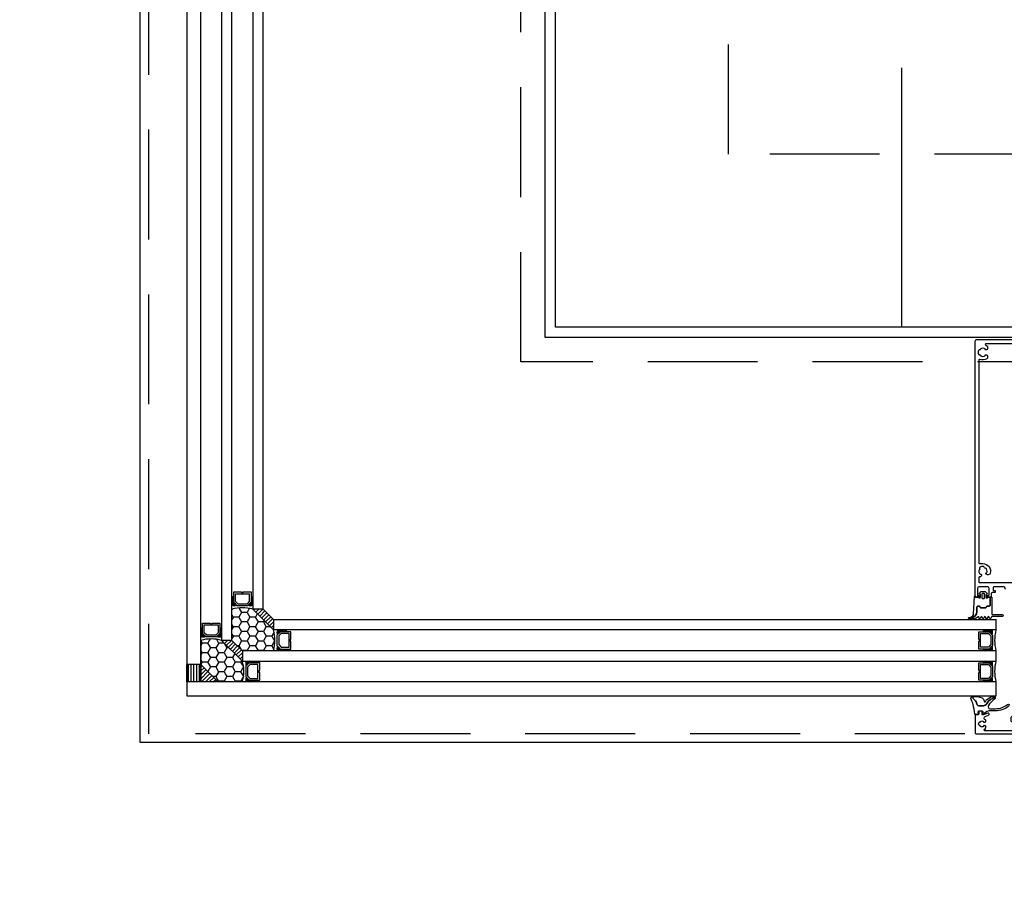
# Model space of a CAD drawing. Header units: millimetres. Extents: x 247761 to 294611, y 172579 to 236863.
# Tile 3 of 256: x 249651 to 250220, y 174532 to 175033. Entities that reach past the tile are written whole.
import ezdxf

# ---------------------------------------------------------------- set-up
doc = ezdxf.new("R2010")
doc.units = ezdxf.units.MM
doc.linetypes.add('CK_Čerchovaná 50', pattern=[6, 3, -1.5, 0, -1.5])
doc.linetypes.add('ČÁRKOVANÁ', pattern=[19.05, 12.7, -6.35])
for name, color, linetype in [('FASÁDA DETAILNÍ', 4, 'Continuous'), ('KOTY 50', 7, 'Continuous'), ('NOVA', 240, 'Continuous'), ('TENKA', 4, 'Continuous')]:
    doc.layers.add(name, color=color, linetype=linetype)
doc.styles.add('CS-ROMANS', font='romans.shx', dxfattribs={"width": 0.75, "oblique": 5})
doc.dimstyles.new('A_KÓTA_50', dxfattribs={"dimtxt": 110, "dimasz": 2, "dimexe": 100, "dimexo": 1500, "dimgap": 40, "dimtad": 1, "dimrnd": 1, "dimdsep": 46, "dimtxsty": 'CS-ROMANS', "dimblk": 'KOT_CARA20', "dimcen": 45, "dimse1": 1, "dimse2": 1, "dimclrd": 256, "dimclre": 256, "dimclrt": 256, "dimadec": 0, "dimazin": 0, "dimtfac": 1, "dimtix": 1, "dimtmove": 2, "dimatfit": 3, "dimldrblk": 'OBLIQUE', "dimfxl": 0, "dimtolj": 1, "dimarcsym": 0})
pattern_1 = [(225, (17492.3729, -50676.042), (1.122532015, -1.122532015), [])]

# ---------------------------------------------------------------- blocks, each defined once
blk = doc.blocks.new('433270')
blk.add_lwpolyline([(1, 0, 0.414364), (0, -1), (0, -1.4, 0.255924), (0.23, -1.83, -0.547723), (0.23, -3.17, 0.255924), (0, -3.6), (0, -14.6, 0.414214), (0.3, -14.9), (1.2, -14.9, 0.414214), (1.7, -14.4), (1.7, -10.3, -0.414214), (2, -10), (6, -10, 0.414248), (7, -9), (7, -7.7, 0.414179), (6.5, -7.2), (5.7, -7.2, 0.414232), (5.4, -7.5), (5.4, -8.2, -0.414198), (5.1, -8.5), (2.8, -8.5, -0.414204), (1.8, -7.5), (1.8, -4.49, -0.147432), (1.97, -3.94, 0.147461), (2.4, -2.5), (2.4, -2.3, -0.414214), (2.9, -1.8), (21.87, -1.8, -0.668178), (22.22, -2.65), (22.16, -2.72, 1), (21.59, -3.29), (21.52, -3.35, 0.198912), (21.38, -3.71), (21.38, -4.05, 0.414214), (22.08, -4.75), (22.38, -4.75, 0.576988), (22.64, -4.3, -0.311246), (24.56, -4.3, 0.576988), (24.82, -4.75), (25.3, -4.75, -0.260065), (25.3, -6.65), (24.82, -6.65, 0.576988), (24.56, -7.1, -0.311246), (22.64, -7.1, 0.576988), (22.38, -6.65), (22.08, -6.65, 0.414214), (21.38, -7.35), (21.38, -7.61, 0.267949), (21.63, -8.04), (21.89, -8.2, -0.637047), (21.73, -10), (19.83, -10.7, 0.315299), (19.5, -11.17), (19.5, -11.49, 0.520567), (20.17, -11.96), (22.83, -10.99, -0.520567), (23.5, -11.46), (23.5, -12.5, 0.414062), (24, -13), (25, -13, 0.414186), (25.5, -12.5), (25.5, -11.5, -0.414182), (26, -11), (27, -11, 0.414214), (27.5, -10.5), (27.5, -0.5, 0.414214), (27, 0), (1, 0)], format="xyb", close=True)
blk = doc.blocks.new('284325')
for points in [[(0.84, -5.23, -0.560316), (0.94, -4.73), (1.94, -4.36, 0.3153), (2.14, -4.08), (2.14, -1.89, 0.451558), (1.8, -1.59), (0.9, -1.7, -0.399586), (0.57, -1.46), (0.3, -0.07, -0.415977), (0.53, 0.29, 0.024107), (6.15, 1.24, 0.076636), (8.99, 2.34, -0.577615), (10.79, 1.3), (10.02, 1.37, 0.283171), (9.08, 0.9, -0.168429), (7.07, -0.74), (5.9, -1.16, 0.315302), (5.24, -2.1), (5.24, -4.21, 0.269719), (6.76, -6.82, -0.194797), (10.18, -11.53, -0.342663), (9.17, -11.17, 0.119207), (5.43, -7.59, 0.578571), (3.63, -8.62), (3.63, -11.77, 0.176415), (6.16, -18.72, -1), (5.24, -19.49, -0.176415), (2.43, -11.77), (2.43, -8.89, 0.208286), (0.84, -5.23)], [(8.95, -6.65), (10.32, -8.78, -0.134555), (10.79, -10.63, -0.339795), (10.19, -11.53, 0.194788), (6.76, -6.81, -0.269736), (5.25, -4.21), (5.25, -2.1, -0.315302), (5.9, -1.17), (7.07, -0.74, 0.168429), (9.09, 0.89, -0.283167), (10.01, 1.36), (10.79, 1.29), (10.79, -0.74, -0.070852), (10.71, -1.3), (9.95, -3.93, -0.241839), (9.08, -4.83), (7.93, -5.22, 0.836024), (8.08, -6.19), (8.11, -6.19, -0.255349), (8.95, -6.65)]]:
    blk.add_lwpolyline(points, format="xyb", close=True)
blk = doc.blocks.new('284336')
for points in [[(-0.7, -9.6), (-10, -9.6, 0.414511), (-10.51, -10.11), (-10.51, -15.51, -1), (-11.69, -15.51), (-11.69, -9.6), (-12.69, -8.95, -0.668884), (-12.6, -8.23), (-11.99, -8.01, 0.766384), (-11.99, -7.21), (-12.6, -6.99, -0.76831), (-12.6, -6.23), (-11.99, -6.01, 0.766384), (-11.99, -5.21), (-12.6, -4.99, -0.76831), (-12.6, -4.23), (-11.99, -4.01, 0.766384), (-11.99, -3.21), (-12.6, -2.99, -0.877523), (-12.5, -2.22), (-12.1, -2.22, 0.698129), (-11.83, -1.5, -0.220231), (-12.89, 0.78), (-12.89, 3.45, -0.157143), (-12.82, 3.68), (-12.69, 3.42, -0.067482), (-12.48, 2.53, 0.393136), (-8.66, -1.02), (-6.1, -1.02, -0.414214), (-5.61, -1.51), (-5.61, -2.22, -0.267949), (-5.85, -2.65), (-6.35, -2.93, 0.267949), (-6.61, -3.38), (-6.61, -5.84, 0.267949), (-6.35, -6.29), (-5.85, -6.57, -0.267949), (-5.61, -7), (-5.61, -8.11, 0.414215), (-5.1, -8.62), (-0.41, -8.62), (-0.41, -9.31, -0.414212), (-0.7, -9.6)], [(-0.41, 0), (-0.41, -2, 0.990243), (-0.4, -3.02), (0.9, -3.02, 0.414214), (1.21, -2.71), (1.21, -2.61, -0.668123), (1.71, -2.4), (2.75, -3.45, -0.199004), (2.89, -3.79), (2.89, -5.43, -0.199038), (2.75, -5.77), (1.71, -6.82, -0.668191), (1.21, -6.61), (1.21, -6.51, 0.414214), (0.9, -6.2), (-0.4, -6.2, 0.990269), (-0.41, -7.22), (-0.41, -8.6), (-5.1, -8.6, -0.414215), (-5.59, -8.11), (-5.59, -7, 0.267949), (-5.84, -6.56), (-6.34, -6.27, -0.267949), (-6.59, -5.84), (-6.59, -3.38, -0.267949), (-6.34, -2.95), (-5.84, -2.66, 0.267949), (-5.59, -2.22), (-5.59, -1.51, 0.414214), (-6.1, -1), (-8.66, -1, -0.393156), (-12.46, 2.53, 0.067572), (-12.67, 3.43), (-12.8, 3.7, -0.637545), (-12.12, 3.53), (-11.92, 2.53, 0.344315), (-10.06, 0.91), (0, 0.38, -0.406913), (0.39, 0), (-0.41, 0)], [(1.7, -4.31, 0.414235), (1.2, -3.81), (-0.7, -3.81, 0.414214), (-1.2, -4.31), (-1.2, -4.91, 0.414214), (-0.7, -5.41), (1.2, -5.41, 0.414235), (1.7, -4.91), (1.7, -4.31)]]:
    blk.add_lwpolyline(points, format="xyb", close=True)
blk = doc.blocks.new('A$C69D17D4D')
at = {"layer": 'FASÁDA DETAILNÍ'}
h = blk.add_hatch(dxfattribs=at)
h.set_pattern_fill('HONEY', color=256, angle=180)
h.set_pattern_definition([(180, (17510.3736, -50694.042), (-4.7625, -2.74963), [3.175, -6.35]), (300, (17510.3736, -50694.042), (4.76249943, -2.74963099), [3.175, -6.35]), (240, (17510.3736, -50694.042), (-5.7e-07, -5.49926099), [-6.35, 3.175])])
edge = h.paths.add_edge_path()
edge.add_line((-24865, 1297), (-24871, 1303))
edge.add_line((-24871, 1303), (-24871, 1303))
edge.add_line((-24871, 1303), (-24871, 1321))
edge.add_arc((-24865, 1299.11), 22.7, 74.6727, 105.3272, ccw=False)
edge.add_line((-24859, 1321), (-24847, 1309))
edge.add_arc((-24868.89, 1303), 22.7, -15.3272, 15.3272, ccw=False)
edge.add_line((-24847, 1297), (-24865, 1297))
h = blk.add_hatch(dxfattribs=at)
h.set_pattern_fill('ANSI31', color=256, scale=0.5, angle=180)
h.set_pattern_definition([(225, (17510.3736, -50694.042), (1.122532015, -1.122532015), [])])
h.paths.add_polyline_path([(-24859, 1321), (-24853, 1321), (-24847, 1315), (-24847, 1309)])
h = blk.add_hatch(dxfattribs=at)
h.set_pattern_fill('HONEY', color=256, angle=180)
h.set_pattern_definition([(180, (17492.373, -50676.042), (-4.7625, -2.74963), [3.175, -6.35]), (300, (17492.373, -50676.042), (4.76249943, -2.74963099), [3.175, -6.35]), (240, (17492.373, -50676.042), (-5.7e-07, -5.49926099), [-6.35, 3.175])])
edge = h.paths.add_edge_path()
edge.add_line((-24879, 1279), (-24889, 1289))
edge.add_line((-24889, 1289), (-24889, 1289))
edge.add_line((-24889, 1289), (-24889, 1303))
edge.add_arc((-24883, 1281.11), 22.7, 74.6727, 105.3272, ccw=False)
edge.add_line((-24877, 1303), (-24865, 1291))
edge.add_arc((-24886.89, 1285), 22.7, -15.3272, 15.3272, ccw=False)
edge.add_line((-24865, 1279), (-24879, 1279))
h = blk.add_hatch(dxfattribs=at)
h.set_pattern_fill('ANSI31', color=256, scale=0.5, angle=180)
h.set_pattern_definition(pattern_1)
h.paths.add_polyline_path([(-24877, 1303), (-24871, 1303), (-24865, 1297), (-24865, 1291)])
h = blk.add_hatch(dxfattribs=at)
h.set_pattern_fill('ANSI31', color=256, scale=0.5, angle=225)
h.set_pattern_definition([(270, (17492.3729, -50676.042), (1.5875, -5e-16), [])])
h.paths.add_polyline_path([(-24897, 1289), (-24889, 1289), (-24889, 1279), (-24897, 1279)])
h = blk.add_hatch(dxfattribs=at)
h.set_pattern_fill('ANSI31', color=256, scale=0.5, angle=180)
h.set_pattern_definition(pattern_1)
h.paths.add_polyline_path([(-24889, 1289), (-24889, 1289), (-24879, 1279), (-24889, 1279)])
for p, q in [((-24897, 3238.5), (-24897, 1279)), ((-24889, 1279), (-24889, 3238.5)), ((-24877, 3238.5), (-24877, 1303)), ((-24871, 1303), (-24871, 3238.5)), ((-24859, 3238.5), (-24859, 1321)), ((-24853, 1321), (-24853, 3238.5)), ((-24853, 1321), (-24859, 1321)), ((-24847, 1309), (-24859, 1321)), ((-24847, 1315), (-24853, 1321)), ((-24847, 1315), (-24429.5, 1315)), ((-24847, 1315), (-24847, 1309)), ((-24429.5, 1309), (-24429.5, 1315)), ((-24429.5, 1309), (-24847, 1309)), ((-24889, 1303), (-24889, 1279)), ((-24871, 1303), (-24877, 1303)), ((-24865, 1291), (-24877, 1303)), ((-24865, 1297), (-24871, 1303)), ((-24429.5, 1297), (-24865, 1297)), ((-24865, 1297), (-24865, 1291)), ((-24429.5, 1291), (-24429.5, 1297)), ((-24889, 1289), (-24897, 1289)), ((-24897, 1279), (-24897, 1289)), ((-24879, 1279), (-24889, 1289)), ((-24865, 1291), (-24429.5, 1291)), ((-24429.5, 1279), (-24897, 1279)), ((-24897, 1279), (-24897, 1271)), ((-24429.5, 1271), (-24429.5, 1279)), ((-24897, 1271), (-24429.5, 1271))]:
    blk.add_line(p, q, dxfattribs=at)
for points in [[(1656, 1244), (-24924, 1244), (-24924, 24924), (1656, 24924)], [(1416, 1484), (-24684, 1484), (-24684, 24684), (1416, 24684)], [(-24860, 1331), (-24860, 1325), (-24862, 1323), (-24868, 1323), (-24870, 1325), (-24870, 1331), (-24865.5, 1331), (-24865.5, 1330.5), (-24864.5, 1330.5), (-24864.5, 1331)], [(-24869, 1330), (-24861, 1330), (-24861, 1325.41), (-24862.42, 1324), (-24867.45, 1324), (-24869, 1325.41)], [(-24878, 1313), (-24878, 1307), (-24880, 1305), (-24886, 1305), (-24888, 1307), (-24888, 1313), (-24883.5, 1313), (-24883.5, 1312.5), (-24882.5, 1312.5), (-24882.5, 1313)], [(-24887, 1312), (-24879, 1312), (-24879, 1307.41), (-24880.42, 1306), (-24885.45, 1306), (-24887, 1307.41)], [(-24837, 1308), (-24843, 1308), (-24845, 1306), (-24845, 1300), (-24843, 1298), (-24837, 1298), (-24837, 1302.5), (-24837.5, 1302.5), (-24837.5, 1303.5), (-24837, 1303.5)], [(-24838, 1299), (-24838, 1307), (-24842.59, 1307), (-24844, 1305.59), (-24844, 1300.55), (-24842.59, 1299)], [(-24439.5, 1308), (-24433.5, 1308), (-24431.5, 1306), (-24431.5, 1300), (-24433.5, 1298), (-24439.5, 1298), (-24439.5, 1302.5), (-24439, 1302.5), (-24439, 1303.5), (-24439.5, 1303.5)], [(-24438.5, 1299), (-24438.5, 1307), (-24433.91, 1307), (-24432.5, 1305.59), (-24432.5, 1300.55), (-24433.91, 1299)], [(-24855, 1290), (-24861, 1290), (-24863, 1288), (-24863, 1282), (-24861, 1280), (-24855, 1280), (-24855, 1284.5), (-24855.5, 1284.5), (-24855.5, 1285.5), (-24855, 1285.5)], [(-24856, 1281), (-24856, 1289), (-24860.59, 1289), (-24862, 1287.59), (-24862, 1282.55), (-24860.59, 1281)], [(-24439.5, 1290), (-24433.5, 1290), (-24431.5, 1288), (-24431.5, 1282), (-24433.5, 1280), (-24439.5, 1280), (-24439.5, 1284.5), (-24439, 1284.5), (-24439, 1285.5), (-24439.5, 1285.5)], [(-24438.5, 1281), (-24438.5, 1289), (-24433.91, 1289), (-24432.5, 1287.59), (-24432.5, 1282.55), (-24433.91, 1281)]]:
    blk.add_lwpolyline(points, close=True, dxfattribs=at)
at = {"layer": 'FASÁDA DETAILNÍ', "linetype": 'ČÁRKOVANÁ', "ltscale": 5}
blk.add_lwpolyline([(1651, 1249), (-24919, 1249), (-24919, 24919), (1651, 24919)], close=True, dxfattribs=at)
at = {"layer": 'FASÁDA DETAILNÍ', "color": 7, "linetype": 'ČÁRKOVANÁ', "ltscale": 5}
for points in [[(1436, 1464), (-24704, 1464), (-24704, 24704), (1436, 24704)], [(1316, 1584), (-24584, 1584), (-24584, 24584), (1316, 24584)]]:
    blk.add_lwpolyline(points, close=True, dxfattribs=at)
at = {"layer": 'FASÁDA DETAILNÍ'}
blk.add_lwpolyline([(-23870.5, 1478), (-24690, 1478), (-24690, 3227.5)], dxfattribs=at)
for points in [[(-24424, 1332.5, 0.414214), (-24425.5, 1334), (-24430.6, 1334, 0.414214), (-24431.1, 1333.5), (-24431.1, 1331.9), (-24429.9, 1331.9), (-24429.9, 1330.6), (-24431.7, 1330.6, 0.414214), (-24432.2, 1330.1), (-24432.2, 1328.5, -0.414214), (-24432.7, 1328), (-24434.7, 1328, -0.414201), (-24435.2, 1328.5), (-24435.2, 1329), (-24434, 1329, 0.414214), (-24433.5, 1329.5), (-24433.5, 1333, 0.414224), (-24434.5, 1334), (-24439.2, 1334, 0.414203), (-24440.2, 1333), (-24440.2, 1329), (-24439.2, 1329), (-24439.2, 1328.5, -0.41422), (-24439.7, 1328), (-24441, 1328, -0.414214), (-24441.5, 1328.5), (-24441.5, 1476, -0.414214), (-24440.5, 1477), (-24377.5, 1477, -0.414214)], [(-24382.82, 1474.51), (-24435.18, 1474.51, 0.814764), (-24435.38, 1473.55, -0.037775), (-24434.79, 1473.24, -0.258777), (-24434.32, 1472.39), (-24434.32, 1471.91, -0.414214), (-24435.32, 1470.91), (-24435.42, 1470.91, -0.64518), (-24435.65, 1471.41, 0.341732), (-24438.59, 1471.41, -0.64518), (-24438.81, 1470.91), (-24439.18, 1470.91, 0.298217), (-24439.64, 1470.61, 0.208712), (-24439.64, 1468.41, 0.298217), (-24439.18, 1468.11), (-24438.81, 1468.11, -0.64518), (-24438.59, 1467.61, 0.341732), (-24435.65, 1467.61, -0.64518), (-24435.42, 1468.11), (-24435.32, 1468.11, -0.414214), (-24434.32, 1467.11), (-24434.32, 1466.62, -0.258777), (-24434.79, 1465.78, -0.242628), (-24438.81, 1465.45, 0.534995), (-24439.5, 1464.98), (-24439.5, 1347.9, 0.414214), (-24439, 1347.4), (-24437.08, 1347.4, -0.503854), (-24432.87, 1341.72, -0.258777), (-24433.57, 1341.04), (-24434.04, 1340.92, -0.414214), (-24435.26, 1341.62), (-24435.29, 1341.73, -0.64518), (-24434.87, 1342.07, 0.341732), (-24435.63, 1344.91, -0.64518), (-24436.17, 1345), (-24436.26, 1345.35, 0.298217), (-24436.67, 1345.72, 0.208712), (-24438.8, 1345.15, 0.298217), (-24438.97, 1344.63), (-24438.87, 1344.27, -0.64518), (-24439.3, 1343.93, 0.341732), (-24438.54, 1341.09, -0.64518), (-24438, 1341), (-24437.97, 1340.9, -0.472379), (-24438.87, 1339.64), (-24439, 1339.64, 0.414214), (-24439.5, 1339.15), (-24439.5, 1337, 0.414214), (-24439, 1336.5), (-24379, 1336.5, 0.414214)]]:
    blk.add_lwpolyline(points, format="xyb", dxfattribs=at)
for centre, radius, start, end in [((-24870.5, 1328.86), 0.596, 213.0366, 326.9634), ((-24870.5, 1328.57), 0.596, 213.0366, 326.9634), ((-24870.5, 1328.28), 0.596, 213.0366, 326.9634), ((-24870.5, 1327.99), 0.596, 213.0366, 326.9634), ((-24870.5, 1327.69), 0.596, 213.0366, 326.9634), ((-24870.5, 1327.4), 0.596, 213.0366, 326.9634), ((-24870.5, 1327.11), 0.596, 213.0366, 326.9634), ((-24870.5, 1326.82), 0.596, 213.0366, 326.9634), ((-24870.5, 1326.52), 0.596, 213.0366, 326.9634), ((-24870.5, 1326.23), 0.596, 213.0366, 326.9634), ((-24859.5, 1328.86), 0.596, 213.0366, 326.9634), ((-24859.5, 1328.57), 0.596, 213.0366, 326.9634), ((-24859.5, 1328.28), 0.596, 213.0366, 326.9634), ((-24859.5, 1327.99), 0.596, 213.0366, 326.9634), ((-24859.5, 1327.69), 0.596, 213.0366, 326.9634), ((-24859.5, 1327.4), 0.596, 213.0366, 326.9634), ((-24859.5, 1327.11), 0.596, 213.0366, 326.9634), ((-24859.5, 1326.82), 0.596, 213.0366, 326.9634), ((-24859.5, 1326.52), 0.596, 213.0366, 326.9634), ((-24859.5, 1326.23), 0.596, 213.0366, 326.9634), ((-24870.5, 1325.94), 0.596, 213.0366, 326.9634), ((-24870.5, 1325.65), 0.596, 213.0366, 326.9634), ((-24870.5, 1325.35), 0.596, 213.0366, 326.9634), ((-24870.36, 1325.34), 0.879, 223.5036, 316.0051), ((-24870.22, 1325.43), 1.26, 231.5004, 308.0344), ((-24870.08, 1325.59), 1.71, 237.3143, 302.7051), ((-24869.93, 1325.84), 2.25, 241.5972, 298.4727), ((-24869.76, 1326.18), 2.9, 244.7048, 294.6933), ((-24869.65, 1326.55), 3.55, 247.591, 292.7062), ((-24865, 1299.11), 22.7, 74.6728, 105.3272), ((-24860.35, 1326.55), 3.55, 247.2938, 292.409), ((-24860.24, 1326.18), 2.9, 245.3067, 295.2952), ((-24860.07, 1325.84), 2.25, 241.5273, 298.4028), ((-24859.93, 1325.59), 1.71, 237.2949, 302.6857), ((-24859.79, 1325.43), 1.26, 231.9656, 308.4996), ((-24859.64, 1325.34), 0.879, 223.9949, 316.4964), ((-24859.5, 1325.94), 0.596, 213.0366, 326.9634), ((-24859.5, 1325.65), 0.596, 213.0366, 326.9634), ((-24859.5, 1325.35), 0.596, 213.0366, 326.9634), ((-24888.5, 1310.86), 0.596, 213.0366, 326.9634), ((-24888.5, 1310.57), 0.596, 213.0366, 326.9634), ((-24888.5, 1310.28), 0.596, 213.0366, 326.9634), ((-24888.5, 1309.99), 0.596, 213.0366, 326.9634), ((-24888.5, 1309.69), 0.596, 213.0366, 326.9634), ((-24888.5, 1309.4), 0.596, 213.0366, 326.9634), ((-24888.5, 1309.11), 0.596, 213.0366, 326.9634), ((-24877.5, 1310.86), 0.596, 213.0366, 326.9634), ((-24877.5, 1310.57), 0.596, 213.0366, 326.9634), ((-24877.5, 1310.28), 0.596, 213.0366, 326.9634), ((-24877.5, 1309.99), 0.596, 213.0366, 326.9634), ((-24877.5, 1309.69), 0.596, 213.0366, 326.9634), ((-24877.5, 1309.4), 0.596, 213.0366, 326.9634), ((-24877.5, 1309.11), 0.596, 213.0366, 326.9634), ((-24868.89, 1303), 22.7, 344.6728, 15.3272), ((-24841.45, 1307.65), 3.55, 157.591, 202.7062), ((-24841.82, 1307.76), 2.9, 154.7048, 204.6933), ((-24842.17, 1307.93), 2.25, 151.5972, 208.4727), ((-24842.41, 1308.08), 1.71, 147.3143, 212.7051), ((-24842.57, 1308.21), 1.26, 141.5004, 218.0344), ((-24842.66, 1308.36), 0.879, 133.5036, 226.0051), ((-24842.65, 1308.5), 0.596, 123.0366, 236.9634), ((-24842.36, 1308.5), 0.596, 123.0366, 236.9634), ((-24842.06, 1308.5), 0.596, 123.0366, 236.9634), ((-24841.77, 1308.5), 0.596, 123.0366, 236.9634), ((-24841.48, 1308.5), 0.596, 123.0366, 236.9634), ((-24841.19, 1308.5), 0.596, 123.0366, 236.9634), ((-24840.89, 1308.5), 0.596, 123.0366, 236.9634), ((-24840.6, 1308.5), 0.596, 123.0366, 236.9634), ((-24840.31, 1308.5), 0.596, 123.0366, 236.9634), ((-24840.02, 1308.5), 0.596, 123.0366, 236.9634), ((-24839.72, 1308.5), 0.596, 123.0366, 236.9634), ((-24839.43, 1308.5), 0.596, 123.0366, 236.9634), ((-24839.14, 1308.5), 0.596, 123.0366, 236.9634), ((-24437.36, 1308.5), 0.596, 303.0366, 56.9634), ((-24437.07, 1308.5), 0.596, 303.0366, 56.9634), ((-24436.78, 1308.5), 0.596, 303.0366, 56.9634), ((-24436.49, 1308.5), 0.596, 303.0366, 56.9634), ((-24436.19, 1308.5), 0.596, 303.0366, 56.9634), ((-24435.9, 1308.5), 0.596, 303.0366, 56.9634), ((-24435.61, 1308.5), 0.596, 303.0366, 56.9634), ((-24435.32, 1308.5), 0.596, 303.0366, 56.9634), ((-24435.02, 1308.5), 0.596, 303.0366, 56.9634), ((-24434.73, 1308.5), 0.596, 303.0366, 56.9634), ((-24434.44, 1308.5), 0.596, 303.0366, 56.9634), ((-24434.15, 1308.5), 0.596, 303.0366, 56.9634), ((-24433.85, 1308.5), 0.596, 303.0366, 56.9634), ((-24433.84, 1308.36), 0.879, 313.9949, 46.4964), ((-24433.93, 1308.21), 1.26, 321.9656, 38.4996), ((-24434.09, 1308.08), 1.71, 327.2949, 32.6857), ((-24434.34, 1307.93), 2.25, 331.5273, 28.4028), ((-24434.68, 1307.76), 2.9, 335.3067, 25.2952), ((-24435.05, 1307.65), 3.55, 337.2938, 22.409), ((-24407.61, 1303), 22.7, 164.6728, 195.3272), ((-24888.5, 1308.82), 0.596, 213.0366, 326.9634), ((-24888.5, 1308.52), 0.596, 213.0366, 326.9634), ((-24888.5, 1308.23), 0.596, 213.0366, 326.9634), ((-24888.5, 1307.94), 0.596, 213.0366, 326.9634), ((-24888.5, 1307.65), 0.596, 213.0366, 326.9634), ((-24888.5, 1307.35), 0.596, 213.0366, 326.9634), ((-24888.36, 1307.34), 0.879, 223.5036, 316.0051), ((-24888.22, 1307.43), 1.26, 231.5004, 308.0344), ((-24888.08, 1307.59), 1.71, 237.3143, 302.7051), ((-24887.93, 1307.84), 2.25, 241.5972, 298.4727), ((-24887.76, 1308.18), 2.9, 244.7048, 294.6933), ((-24887.65, 1308.55), 3.55, 247.591, 292.7062), ((-24883, 1281.11), 22.7, 74.6728, 105.3272), ((-24878.35, 1308.55), 3.55, 247.2938, 292.409), ((-24878.24, 1308.18), 2.9, 245.3067, 295.2952), ((-24878.07, 1307.84), 2.25, 241.5273, 298.4028), ((-24877.93, 1307.59), 1.71, 237.2949, 302.6857), ((-24877.79, 1307.43), 1.26, 231.9656, 308.4996), ((-24877.64, 1307.34), 0.879, 223.9949, 316.4964), ((-24877.5, 1308.82), 0.596, 213.0366, 326.9634), ((-24877.5, 1308.52), 0.596, 213.0366, 326.9634), ((-24877.5, 1308.23), 0.596, 213.0366, 326.9634), ((-24877.5, 1307.94), 0.596, 213.0366, 326.9634), ((-24877.5, 1307.65), 0.596, 213.0366, 326.9634), ((-24877.5, 1307.35), 0.596, 213.0366, 326.9634), ((-24841.45, 1298.35), 3.55, 157.2938, 202.409), ((-24841.82, 1298.24), 2.9, 155.3067, 205.2952), ((-24842.17, 1298.07), 2.25, 151.5273, 208.4028), ((-24842.41, 1297.92), 1.71, 147.2949, 212.6857), ((-24842.57, 1297.79), 1.26, 141.9656, 218.4996), ((-24842.66, 1297.64), 0.879, 133.9949, 226.4964), ((-24842.65, 1297.5), 0.596, 123.0366, 236.9634), ((-24842.36, 1297.5), 0.596, 123.0366, 236.9634), ((-24842.06, 1297.5), 0.596, 123.0366, 236.9634), ((-24841.77, 1297.5), 0.596, 123.0366, 236.9634), ((-24841.48, 1297.5), 0.596, 123.0366, 236.9634), ((-24841.19, 1297.5), 0.596, 123.0366, 236.9634), ((-24840.89, 1297.5), 0.596, 123.0366, 236.9634), ((-24840.6, 1297.5), 0.596, 123.0366, 236.9634), ((-24840.31, 1297.5), 0.596, 123.0366, 236.9634), ((-24840.02, 1297.5), 0.596, 123.0366, 236.9634), ((-24839.72, 1297.5), 0.596, 123.0366, 236.9634), ((-24839.43, 1297.5), 0.596, 123.0366, 236.9634), ((-24839.14, 1297.5), 0.596, 123.0366, 236.9634), ((-24437.36, 1297.5), 0.596, 303.0366, 56.9634), ((-24437.07, 1297.5), 0.596, 303.0366, 56.9634), ((-24436.78, 1297.5), 0.596, 303.0366, 56.9634), ((-24436.49, 1297.5), 0.596, 303.0366, 56.9634), ((-24436.19, 1297.5), 0.596, 303.0366, 56.9634), ((-24435.9, 1297.5), 0.596, 303.0366, 56.9634), ((-24435.61, 1297.5), 0.596, 303.0366, 56.9634), ((-24435.32, 1297.5), 0.596, 303.0366, 56.9634), ((-24435.02, 1297.5), 0.596, 303.0366, 56.9634), ((-24434.73, 1297.5), 0.596, 303.0366, 56.9634), ((-24434.44, 1297.5), 0.596, 303.0366, 56.9634), ((-24434.15, 1297.5), 0.596, 303.0366, 56.9634), ((-24433.85, 1297.5), 0.596, 303.0366, 56.9634), ((-24433.84, 1297.64), 0.879, 313.5036, 46.0051), ((-24433.93, 1297.79), 1.26, 321.5004, 38.0344), ((-24434.09, 1297.92), 1.71, 327.3143, 32.7051), ((-24434.34, 1298.07), 2.25, 331.5972, 28.4727), ((-24434.68, 1298.24), 2.9, 334.7048, 24.6933), ((-24435.05, 1298.35), 3.55, 337.591, 22.7062), ((-24886.89, 1285), 22.7, 344.6728, 15.3272), ((-24859.45, 1289.65), 3.55, 157.591, 202.7062), ((-24859.82, 1289.76), 2.9, 154.7048, 204.6933), ((-24860.17, 1289.93), 2.25, 151.5972, 208.4727), ((-24860.41, 1290.08), 1.71, 147.3143, 212.7051), ((-24860.57, 1290.21), 1.26, 141.5004, 218.0344), ((-24860.66, 1290.36), 0.879, 133.5036, 226.0051), ((-24860.65, 1290.5), 0.596, 123.0366, 236.9634), ((-24860.36, 1290.5), 0.596, 123.0366, 236.9634), ((-24860.06, 1290.5), 0.596, 123.0366, 236.9634), ((-24859.77, 1290.5), 0.596, 123.0366, 236.9634), ((-24859.48, 1290.5), 0.596, 123.0366, 236.9634), ((-24859.19, 1290.5), 0.596, 123.0366, 236.9634), ((-24858.89, 1290.5), 0.596, 123.0366, 236.9634), ((-24858.6, 1290.5), 0.596, 123.0366, 236.9634), ((-24858.31, 1290.5), 0.596, 123.0366, 236.9634), ((-24858.02, 1290.5), 0.596, 123.0366, 236.9634), ((-24857.72, 1290.5), 0.596, 123.0366, 236.9634), ((-24857.43, 1290.5), 0.596, 123.0366, 236.9634), ((-24857.14, 1290.5), 0.596, 123.0366, 236.9634), ((-24437.36, 1290.5), 0.596, 303.0366, 56.9634), ((-24437.07, 1290.5), 0.596, 303.0366, 56.9634), ((-24436.78, 1290.5), 0.596, 303.0366, 56.9634), ((-24436.49, 1290.5), 0.596, 303.0366, 56.9634), ((-24436.19, 1290.5), 0.596, 303.0366, 56.9634), ((-24435.9, 1290.5), 0.596, 303.0366, 56.9634), ((-24435.61, 1290.5), 0.596, 303.0366, 56.9634), ((-24435.32, 1290.5), 0.596, 303.0366, 56.9634), ((-24435.02, 1290.5), 0.596, 303.0366, 56.9634), ((-24434.73, 1290.5), 0.596, 303.0366, 56.9634), ((-24434.44, 1290.5), 0.596, 303.0366, 56.9634), ((-24434.15, 1290.5), 0.596, 303.0366, 56.9634), ((-24433.85, 1290.5), 0.596, 303.0366, 56.9634), ((-24433.84, 1290.36), 0.879, 313.9949, 46.4964), ((-24433.93, 1290.21), 1.26, 321.9656, 38.4996), ((-24434.09, 1290.08), 1.71, 327.2949, 32.6857), ((-24434.34, 1289.93), 2.25, 331.5273, 28.4028), ((-24434.68, 1289.76), 2.9, 335.3067, 25.2952), ((-24435.05, 1289.65), 3.55, 337.2938, 22.409), ((-24407.61, 1285), 22.7, 164.6728, 195.3272), ((-24859.45, 1280.35), 3.55, 157.2938, 202.409), ((-24859.82, 1280.24), 2.9, 155.3067, 205.2952), ((-24860.17, 1280.07), 2.25, 151.5273, 208.4028), ((-24860.41, 1279.92), 1.71, 147.2949, 212.6857), ((-24860.57, 1279.79), 1.26, 141.9656, 218.4996), ((-24860.66, 1279.64), 0.879, 133.9949, 226.4964), ((-24433.84, 1279.64), 0.879, 313.5036, 46.0051), ((-24433.93, 1279.79), 1.26, 321.5004, 38.0344), ((-24434.09, 1279.92), 1.71, 327.3143, 32.7051), ((-24434.34, 1280.07), 2.25, 331.5972, 28.4727), ((-24434.68, 1280.24), 2.9, 334.7048, 24.6933), ((-24435.05, 1280.35), 3.55, 337.591, 22.7062), ((-24860.65, 1279.5), 0.596, 123.0366, 236.9634), ((-24860.36, 1279.5), 0.596, 123.0366, 236.9634), ((-24860.06, 1279.5), 0.596, 123.0366, 236.9634), ((-24859.77, 1279.5), 0.596, 123.0366, 236.9634), ((-24859.48, 1279.5), 0.596, 123.0366, 236.9634), ((-24859.19, 1279.5), 0.596, 123.0366, 236.9634), ((-24858.89, 1279.5), 0.596, 123.0366, 236.9634), ((-24858.6, 1279.5), 0.596, 123.0366, 236.9634), ((-24858.31, 1279.5), 0.596, 123.0366, 236.9634), ((-24858.02, 1279.5), 0.596, 123.0366, 236.9634), ((-24857.72, 1279.5), 0.596, 123.0366, 236.9634), ((-24857.43, 1279.5), 0.596, 123.0366, 236.9634), ((-24857.14, 1279.5), 0.596, 123.0366, 236.9634), ((-24437.36, 1279.5), 0.596, 303.0366, 56.9634), ((-24437.07, 1279.5), 0.596, 303.0366, 56.9634), ((-24436.78, 1279.5), 0.596, 303.0366, 56.9634), ((-24436.49, 1279.5), 0.596, 303.0366, 56.9634), ((-24436.19, 1279.5), 0.596, 303.0366, 56.9634), ((-24435.9, 1279.5), 0.596, 303.0366, 56.9634), ((-24435.61, 1279.5), 0.596, 303.0366, 56.9634), ((-24435.32, 1279.5), 0.596, 303.0366, 56.9634), ((-24435.02, 1279.5), 0.596, 303.0366, 56.9634), ((-24434.73, 1279.5), 0.596, 303.0366, 56.9634), ((-24434.44, 1279.5), 0.596, 303.0366, 56.9634), ((-24434.15, 1279.5), 0.596, 303.0366, 56.9634), ((-24433.85, 1279.5), 0.596, 303.0366, 56.9634)]:
    blk.add_arc(centre, radius, start, end, dxfattribs=at)
for name, p, rotation in [('284336', (-24441.5, 1328.41), 90), ('284325', (-24441.5, 1259.86), 90), ('433270', (-24414, 1249), 180)]:
    blk.add_blockref(name, p, dxfattribs=dict(at, rotation=rotation))
blk = doc.blocks.new('KOT_CARA20')
for p, q in [((0, 20), (0, -20)), ((0, 0), (14.14, 14.14)), ((0, 0), (-14.14, -14.14))]:
    blk.add_line(p, q)
blk = doc.blocks.new('*D37')
at = {"layer": 'Defpoints', "color": 0, "ltscale": 5, "transparency": 16777216}
for p in [(249720.52, 174615.26), (250460.52, 174396.39), (250460.52, 173166.74)]:
    blk.add_point(p, dxfattribs=at)
at = {"layer": 'KOTY 50', "lineweight": -2, "ltscale": 5, "transparency": 16777216}
blk.add_line((249722.52, 173166.74), (250458.52, 173166.74), dxfattribs=at)
at = {"layer": 'KOTY 50', "lineweight": -2, "ltscale": 5, "transparency": 16777216, "xscale": 2, "yscale": 2, "zscale": 2, "rotation": 180}
blk.add_blockref('KOT_CARA20', (249720.52, 173166.74), dxfattribs=at)
at = {"layer": 'KOTY 50', "lineweight": -2, "ltscale": 5, "transparency": 16777216, "xscale": 2, "yscale": 2, "zscale": 2}
blk.add_blockref('KOT_CARA20', (250460.52, 173166.74), dxfattribs=at)
at = {"layer": 'KOTY 50', "ltscale": 5, "transparency": 16777216, "insert": (250090.52, 173261.74), "char_height": 110, "attachment_point": 5, "style": 'CS-ROMANS'}
blk.add_mtext('\\A1;740', dxfattribs=at)
blk = doc.blocks.new('_OBLIQUE')
at = {"color": 0, "linetype": 'ByBlock', "ltscale": 15}
blk.add_line((-0.5, -0.5), (0.5, 0.5), dxfattribs=at)
blk = doc.blocks.new('*D33')
at = {"layer": 'Defpoints', "color": 0, "ltscale": 5, "transparency": 16777216}
for p in [(249720.52, 174615.26), (276300.52, 174615.26), (276300.52, 172618.77)]:
    blk.add_point(p, dxfattribs=at)
at = {"layer": 'KOTY 50', "lineweight": -2, "ltscale": 5, "transparency": 16777216}
blk.add_line((249722.52, 172618.77), (276298.52, 172618.77), dxfattribs=at)
at = {"layer": 'KOTY 50', "lineweight": -2, "ltscale": 5, "transparency": 16777216, "xscale": 2, "yscale": 2, "zscale": 2, "rotation": 180}
blk.add_blockref('KOT_CARA20', (249720.52, 172618.77), dxfattribs=at)
at = {"layer": 'KOTY 50', "lineweight": -2, "ltscale": 5, "transparency": 16777216, "xscale": 2, "yscale": 2, "zscale": 2}
blk.add_blockref('KOT_CARA20', (276300.52, 172618.77), dxfattribs=at)
at = {"layer": 'KOTY 50', "ltscale": 5, "transparency": 16777216, "insert": (263010.52, 172713.77), "char_height": 110, "attachment_point": 5, "style": 'CS-ROMANS'}
blk.add_mtext('\\A1;26580', dxfattribs=at)
blk = doc.blocks.new('*D55')
at = {"layer": 'Defpoints', "color": 0, "ltscale": 5, "transparency": 16777216}
for p in [(248259.56, 176855.26), (249409.11, 176855.26), (249720.52, 174615.26)]:
    blk.add_point(p, dxfattribs=at)
at = {"layer": 'KOTY 50', "lineweight": -2, "ltscale": 5, "transparency": 16777216}
blk.add_line((248259.56, 174617.26), (248259.56, 176853.26), dxfattribs=at)
at = {"layer": 'KOTY 50', "lineweight": -2, "ltscale": 5, "transparency": 16777216, "xscale": 2, "yscale": 2, "zscale": 2}
for p, rotation in [((248259.56, 176855.26), 90), ((248259.56, 174615.26), 270)]:
    blk.add_blockref('KOT_CARA20', p, dxfattribs=dict(at, rotation=rotation))
at = {"layer": 'KOTY 50', "ltscale": 5, "transparency": 16777216, "insert": (248164.56, 175735.26), "char_height": 110, "attachment_point": 5, "rotation": 90, "style": 'CS-ROMANS'}
blk.add_mtext('\\A1;2240', dxfattribs=at)
blk = doc.blocks.new('*D36')
at = {"layer": 'Defpoints', "color": 0, "ltscale": 5, "transparency": 16777216}
for p in [(249720.52, 198295.26), (247928.31, 174615.26), (249720.52, 174615.26)]:
    blk.add_point(p, dxfattribs=at)
at = {"layer": 'KOTY 50', "lineweight": -2, "ltscale": 5, "transparency": 16777216}
blk.add_line((247928.31, 198293.26), (247928.31, 174617.26), dxfattribs=at)
at = {"layer": 'KOTY 50', "lineweight": -2, "ltscale": 5, "transparency": 16777216, "xscale": 2, "yscale": 2, "zscale": 2}
for p, rotation in [((247928.31, 198295.26), 90), ((247928.31, 174615.26), 270)]:
    blk.add_blockref('KOT_CARA20', p, dxfattribs=dict(at, rotation=rotation))
at = {"layer": 'KOTY 50', "ltscale": 5, "transparency": 16777216, "insert": (247833.31, 186455.26), "char_height": 110, "attachment_point": 5, "rotation": 90, "style": 'CS-ROMANS'}
blk.add_mtext('\\A1;23680', dxfattribs=at)

msp = doc.modelspace()

# ---------------------------------------------------------------- linework, layer by layer
at = {"layer": 'TENKA', "linetype": 'CK_Čerchovaná 50', "ltscale": 50}
msp.add_line((250160.517, 174855.259), (250160.517, 198055.259), dxfattribs=at)

# ---------------------------------------------------------------- block references
at = {"layer": 'NOVA', "ltscale": 300}
msp.add_blockref('A$C69D17D4D', (274644.517, 173371.259), dxfattribs=at)

# ---------------------------------------------------------------- dimensions: what is measured, and where the dimension line sits
at = {"layer": 'KOTY 50', "ltscale": 5}
for base, p1, p2, picture, middle in [((247928.311, 174615.259), (249720.517, 198295.259), (249720.517, 174615.259), '*D36', (247833.311, 186455.259)), ((248259.564, 176855.259), (249720.517, 174615.259), (249409.106, 176855.259), '*D55', (248164.564, 175735.259))]:
    dim = msp.add_linear_dim(base=base, p1=p1, p2=p2, angle=90, dimstyle='A_KÓTA_50', dxfattribs=at)
    dim.commit()
    dim.dimension.update_dxf_attribs({"geometry": picture, "text_midpoint": middle})
for base, p2, picture, middle in [((250460.517, 173166.741), (250460.517, 174396.388), '*D37', (250090.517, 173261.741)), ((276300.517, 172618.774), (276300.517, 174615.259), '*D33', (263010.517, 172713.774))]:
    dim = msp.add_linear_dim(base=base, p1=(249720.517, 174615.259), p2=p2, dimstyle='A_KÓTA_50', dxfattribs=at)
    dim.commit()
    dim.dimension.update_dxf_attribs({"geometry": picture, "text_midpoint": middle})

doc.saveas('drawing.dxf')
